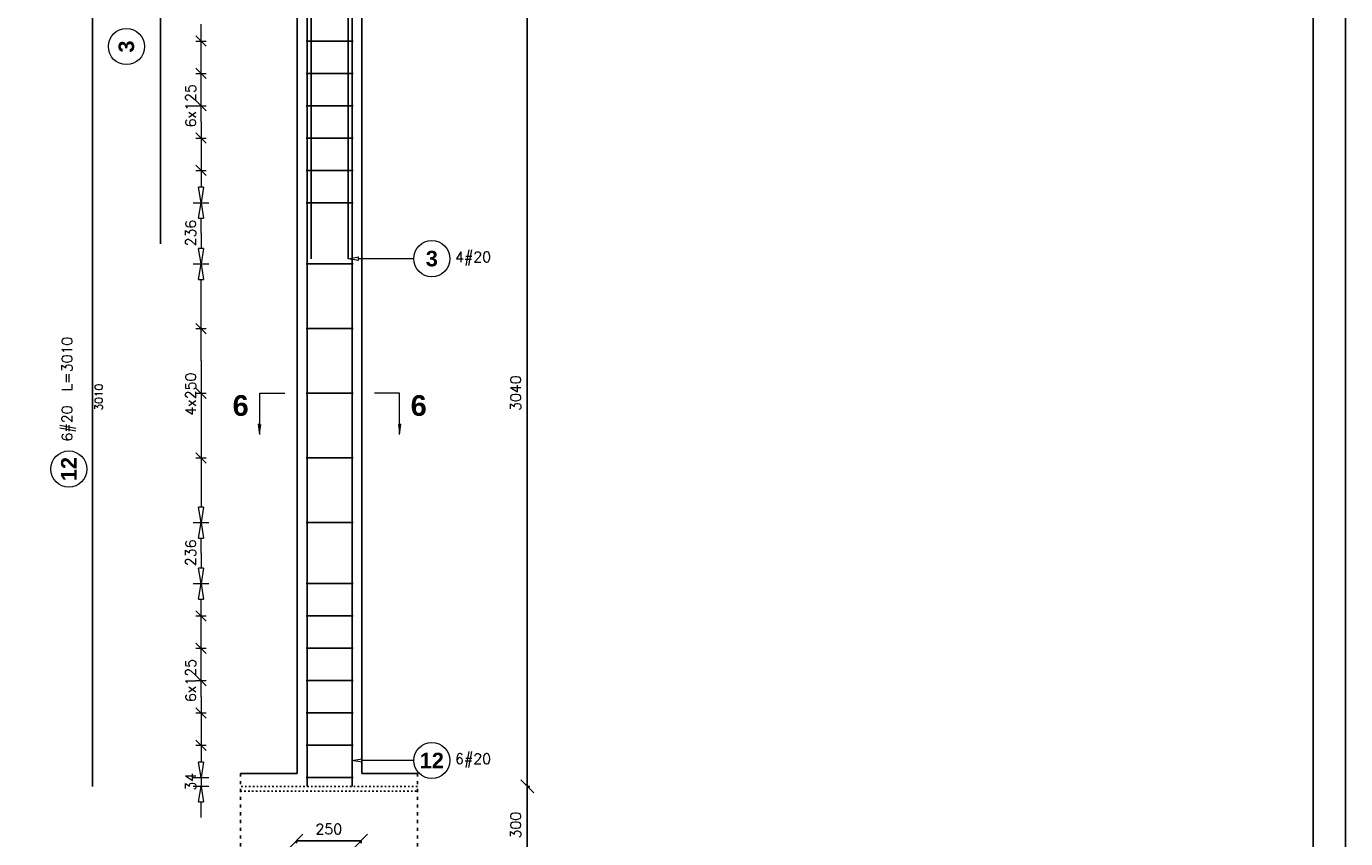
# Model space of a CAD drawing. Header units: millimetres. Extents: x -62590 to 46238, y 147773 to 522018.
# Tile 21 of 93: x 14888 to 19988, y 234680 to 237820. Entities that reach past the tile are written whole.
import ezdxf

# ---------------------------------------------------------------- set-up
doc = ezdxf.new("R2010")
doc.units = ezdxf.units.MM
doc.linetypes.add('ACAD_ISO03W100', pattern=[30, 12, -18])
for name, color, linetype in [('!PB_Ramka', 7, 'Continuous'), ('AutoCAD_Structural_Detailing_deskowanie', 2, 'Continuous'), ('AutoCAD_Structural_Detailing_kształt pręta', 7, 'Continuous'), ('AutoCAD_Structural_Detailing_opis kształtu pręta', 7, 'Continuous'), ('AutoCAD_Structural_Detailing_opis rozkładu', 7, 'Continuous'), ('AutoCAD_Structural_Detailing_pręt wyrzucony', 7, 'Continuous'), ('AutoCAD_Structural_Detailing_rozkład pręta', 7, 'Continuous'), ('AutoCAD_Structural_Detailing_symbole graficzne', 7, 'Continuous'), ('e-cad_cienkie', 1, 'Continuous'), ('e-cad_opisy', 7, 'Continuous')]:
    doc.layers.add(name, color=color, linetype=linetype)
doc.styles.add('style1', font='simplex.shx')
doc.styles.add('style3', font='arialbd.ttf')
doc.styles.add('style5', font='arialbd.ttf')
doc.dimstyles.new('RBCT DIM 20', dxfattribs={"dimtxt": 40, "dimasz": 50, "dimexe": 2.5, "dimexo": 150, "dimgap": 25, "dimtad": 1, "dimdec": 0, "dimzin": 1, "dimtxsty": 'style1', "dimblk": 'OBLIQUE', "dimcen": 50, "dimclrd": 8, "dimclre": 8, "dimclrt": 2, "dimadec": 0, "dimazin": 0, "dimtfac": 1, "dimtdec": 0, "dimtmove": 0, "dimatfit": 3, "dimfxl": 1, "dimarcsym": 0})

# ---------------------------------------------------------------- blocks, each defined once
blk = doc.blocks.new('_Oblique')
at = {"color": 0, "linetype": 'ByBlock', "lineweight": -2}
blk.add_line((-0.5, -0.5), (0.5, 0.5), dxfattribs=at)
blk = doc.blocks.new('*D284')
at = {"layer": 'AutoCAD_Structural_Detailing_deskowanie', "color": 8, "lineweight": -2}
for p, q in [((16824.4, 234881.6), (16824.4, 237921.6)), ((16834.4, 237921.6), (16826.9, 237921.6)), ((16834.4, 234881.6), (16826.9, 234881.6))]:
    blk.add_line(p, q, dxfattribs=at)
at = {"layer": 'Defpoints', "color": 0, "ltscale": 40}
for p in [(16684.4, 237921.6), (16824.4, 237921.6), (16684.4, 234881.6)]:
    blk.add_point(p, dxfattribs=at)
at = {"layer": 'AutoCAD_Structural_Detailing_deskowanie', "color": 8, "lineweight": -2, "ltscale": 40, "xscale": 50, "yscale": 50, "zscale": 50}
for p, rotation in [((16824.4, 237921.6), 90), ((16824.4, 234881.6), 270)]:
    blk.add_blockref('_Oblique', p, dxfattribs=dict(at, rotation=rotation))
at = {"layer": 'AutoCAD_Structural_Detailing_deskowanie', "color": 2, "ltscale": 40, "insert": (16779.4, 236401.6), "char_height": 40, "attachment_point": 5, "rotation": 90, "style": 'style1'}
blk.add_mtext('3040', dxfattribs=at)
blk = doc.blocks.new('*D258')
at = {"layer": 'AutoCAD_Structural_Detailing_deskowanie', "color": 8, "lineweight": -2}
for p, q in [((15932.2, 234671.6), (16182.2, 234671.6)), ((15932.2, 234661.6), (15932.2, 234669.1)), ((16182.2, 234661.6), (16182.2, 234669.1))]:
    blk.add_line(p, q, dxfattribs=at)
at = {"layer": 'Defpoints', "color": 0, "ltscale": 40}
for p in [(15932.2, 234811.6), (16182.2, 234811.6), (16182.2, 234671.6)]:
    blk.add_point(p, dxfattribs=at)
at = {"layer": 'AutoCAD_Structural_Detailing_deskowanie', "color": 8, "lineweight": -2, "ltscale": 40, "xscale": 50, "yscale": 50, "zscale": 50, "rotation": 180}
blk.add_blockref('_Oblique', (15932.2, 234671.6), dxfattribs=at)
at = {"layer": 'AutoCAD_Structural_Detailing_deskowanie', "color": 8, "lineweight": -2, "ltscale": 40, "xscale": 50, "yscale": 50, "zscale": 50}
blk.add_blockref('_Oblique', (16182.2, 234671.6), dxfattribs=at)
at = {"layer": 'AutoCAD_Structural_Detailing_deskowanie', "color": 2, "ltscale": 40, "insert": (16057.2, 234716.6), "char_height": 40, "attachment_point": 5, "style": 'style1'}
blk.add_mtext('250', dxfattribs=at)
blk = doc.blocks.new('*D259')
at = {"layer": 'Defpoints', "color": 0, "ltscale": 40}
for p in [(16684.4, 234881.6), (16399.3, 234581.6), (16824.4, 234581.6)]:
    blk.add_point(p, dxfattribs=at)
at = {"layer": 'e-cad_cienkie', "color": 8, "linetype": 'ByBlock', "lineweight": -2, "ltscale": 40}
for p, q in [((16824.4, 234881.6), (16824.4, 234581.6)), ((16834.4, 234881.6), (16826.9, 234881.6)), ((16549.3, 234581.6), (16826.9, 234581.6))]:
    blk.add_line(p, q, dxfattribs=at)
at = {"layer": 'e-cad_cienkie', "color": 8, "lineweight": -2, "ltscale": 40, "xscale": 50, "yscale": 50, "zscale": 50}
for p, rotation in [((16824.4, 234881.6), 90), ((16824.4, 234581.6), 270)]:
    blk.add_blockref('_Oblique', p, dxfattribs=dict(at, rotation=rotation))
at = {"layer": 'e-cad_cienkie', "color": 2, "ltscale": 40, "insert": (16779.4, 234731.6), "char_height": 40, "attachment_point": 5, "rotation": 90, "style": 'style1'}
blk.add_mtext('300', dxfattribs=at)
blk = doc.blocks.new('*U306')
at = {"layer": 'e-cad_opisy', "color": 8, "ltscale": 0.4}
blk.add_lwpolyline([(0, 0), (750, 0), (750, 420), (25, 420), (25, 297), (0, 297), (0, 0)], dxfattribs=at)
at = {"layer": 'e-cad_opisy', "color": 3, "ltscale": 0.4}
blk.add_lwpolyline([(30, 5), (745, 5), (745, 415), (30, 415), (30, 5)], dxfattribs=at)

msp = doc.modelspace()

# ---------------------------------------------------------------- hatches: boundary and pattern name
at = {"layer": 'AutoCAD_Structural_Detailing_symbole graficzne', "linetype": 'Continuous', "lineweight": 0}
for points in [[(15790.7, 236241.6), (15790.7, 236281.6), (15796.4, 236281.6)], [(16329.9, 236241.6), (16329.9, 236281.6), (16324.2, 236281.6)]]:
    msp.add_hatch(color=7, dxfattribs=at).paths.add_polyline_path(points, flags=0)

# ---------------------------------------------------------------- linework, layer by layer
at = {"layer": 'AutoCAD_Structural_Detailing_deskowanie', "color": 2, "linetype": 'Continuous'}
for p, q in [((15935.3, 237921.6), (15935.3, 234931.6)), ((16185.3, 234931.6), (16185.3, 237921.6))]:
    msp.add_line(p, q, dxfattribs=at)
at = {"layer": 'AutoCAD_Structural_Detailing_deskowanie'}
for p, q in [((15715.1, 234931.6), (15935.3, 234931.6)), ((16185.3, 234931.6), (16399.3, 234931.6))]:
    msp.add_line(p, q, dxfattribs=at)
at = {"layer": 'AutoCAD_Structural_Detailing_deskowanie', "color": 8, "linetype": 'ACAD_ISO03W100'}
for p, q in [((15715.1, 234931.6), (15715.1, 234281.6)), ((16399.3, 234931.6), (16399.3, 234271.6))]:
    msp.add_line(p, q, dxfattribs=at)
at = {"layer": 'AutoCAD_Structural_Detailing_deskowanie', "color": 1, "linetype": 'ACAD_ISO03W100', "ltscale": 0.5}
for points in [[(16399.3, 234881.6), (15715.1, 234881.6)], [(15715.1, 234863.1), (16399.3, 234863.1)]]:
    msp.add_lwpolyline(points, dxfattribs=at)
at = {"layer": 'AutoCAD_Structural_Detailing_kształt pręta', "color": 3}
for p, q in [((15989.2, 236921.6), (15989.2, 238921.6)), ((16131.4, 236921.6), (16131.4, 238921.6)), ((15973.3, 234881.6), (15973.3, 237891.6)), ((16147.3, 234881.6), (16147.3, 237891.6))]:
    msp.add_line(p, q, dxfattribs=at)
at = {"layer": 'AutoCAD_Structural_Detailing_opis kształtu pręta', "color": 8, "lineweight": 0}
for p, q in [((16131.4, 236921.6), (16171.4, 236928.3)), ((16171.4, 236914.9), (16131.4, 236921.6)), ((16171.4, 236914.9), (16171.4, 236928.3)), ((16385.3, 236921.6), (16171.4, 236921.6)), ((16145.6, 234981.6), (16185.6, 234988.3)), ((16185.6, 234974.9), (16145.6, 234981.6)), ((16185.6, 234974.9), (16185.6, 234988.3)), ((16385.3, 234981.6), (16185.6, 234981.6))]:
    msp.add_line(p, q, dxfattribs=at)
for centre in [(16455.3, 236921.6), (16455.3, 234981.6)]:
    msp.add_circle(centre, 70, dxfattribs=at)
at = {"layer": 'AutoCAD_Structural_Detailing_opis rozkładu', "color": 8, "lineweight": 0}
for p, q in [((15563.1, 237762.6), (15563.1, 237827.6)), ((15583.1, 237742.6), (15543.1, 237782.6)), ((15543.1, 237762.6), (15583.1, 237762.6)), ((15563.1, 237637.6), (15563.1, 237762.6)), ((15583.1, 237617.6), (15543.1, 237657.6)), ((15543.1, 237637.6), (15583.1, 237637.6)), ((15563.1, 237512.6), (15563.1, 237637.6)), ((15583.1, 237492.6), (15543.1, 237532.6)), ((15543.1, 237512.6), (15583.1, 237512.6)), ((15563.1, 237450.1), (15563.1, 237512.6)), ((15563.1, 237450.1), (15563.1, 237387.6)), ((15543.1, 237407.6), (15583.1, 237367.6)), ((15543.1, 237387.6), (15583.1, 237387.6)), ((15563.1, 237387.6), (15563.1, 237262.6)), ((15543.1, 237282.6), (15583.1, 237242.6)), ((15543.1, 237262.6), (15583.1, 237262.6)), ((15563.1, 237262.6), (15563.1, 237197.6)), ((15563.1, 237137.6), (15553.1, 237197.6)), ((15573.1, 237197.6), (15553.1, 237197.6)), ((15573.1, 237197.6), (15563.1, 237137.6)), ((15533.1, 237137.6), (15593.1, 237137.6)), ((15533.1, 237137.6), (15593.1, 237137.6)), ((15553.1, 237077.6), (15563.1, 237137.6)), ((15563.1, 237137.6), (15573.1, 237077.6)), ((15553.1, 237077.6), (15573.1, 237077.6)), ((15563.1, 237019.6), (15563.1, 237077.6)), ((15563.1, 237019.6), (15563.1, 236961.6)), ((15563.1, 236901.6), (15553.1, 236961.6)), ((15573.1, 236961.6), (15553.1, 236961.6)), ((15573.1, 236961.6), (15563.1, 236901.6)), ((15533.1, 236901.6), (15593.1, 236901.6)), ((15533.1, 236901.6), (15593.1, 236901.6)), ((15553.1, 236841.6), (15563.1, 236901.6)), ((15563.1, 236901.6), (15573.1, 236841.6)), ((15553.1, 236841.6), (15573.1, 236841.6)), ((15563.1, 236651.6), (15563.1, 236841.6)), ((15583.1, 236631.6), (15543.1, 236671.6)), ((15543.1, 236651.6), (15583.1, 236651.6)), ((15563.1, 236526.6), (15563.1, 236651.6)), ((15563.1, 236526.6), (15563.1, 236401.6)), ((15543.1, 236421.6), (15583.1, 236381.6)), ((15543.1, 236401.6), (15583.1, 236401.6)), ((15563.1, 236401.6), (15563.1, 236151.6)), ((15543.1, 236171.6), (15583.1, 236131.6)), ((15543.1, 236151.6), (15583.1, 236151.6)), ((15563.1, 236151.6), (15563.1, 235961.6)), ((15563.1, 235901.6), (15553.1, 235961.6)), ((15573.1, 235961.6), (15553.1, 235961.6)), ((15573.1, 235961.6), (15563.1, 235901.6)), ((15533.1, 235901.6), (15593.1, 235901.6)), ((15533.1, 235901.6), (15593.1, 235901.6)), ((15553.1, 235841.6), (15563.1, 235901.6)), ((15563.1, 235901.6), (15573.1, 235841.6)), ((15553.1, 235841.6), (15573.1, 235841.6)), ((15563.1, 235783.6), (15563.1, 235841.6)), ((15563.1, 235783.6), (15563.1, 235725.6)), ((15563.1, 235665.6), (15553.1, 235725.6)), ((15573.1, 235725.6), (15553.1, 235725.6)), ((15573.1, 235725.6), (15563.1, 235665.6)), ((15533.1, 235665.6), (15593.1, 235665.6)), ((15533.1, 235665.6), (15593.1, 235665.6)), ((15553.1, 235605.6), (15563.1, 235665.6)), ((15563.1, 235665.6), (15573.1, 235605.6)), ((15553.1, 235605.6), (15573.1, 235605.6)), ((15563.1, 235540.6), (15563.1, 235605.6)), ((15583.1, 235520.6), (15543.1, 235560.6)), ((15543.1, 235540.6), (15583.1, 235540.6)), ((15563.1, 235415.6), (15563.1, 235540.6)), ((15583.1, 235395.6), (15543.1, 235435.6)), ((15543.1, 235415.6), (15583.1, 235415.6)), ((15563.1, 235290.6), (15563.1, 235415.6)), ((15583.1, 235270.6), (15543.1, 235310.6)), ((15543.1, 235290.6), (15583.1, 235290.6)), ((15563.1, 235228.1), (15563.1, 235290.6)), ((15563.1, 235228.1), (15563.1, 235165.6)), ((15543.1, 235185.6), (15583.1, 235145.6)), ((15543.1, 235165.6), (15583.1, 235165.6)), ((15563.1, 235165.6), (15563.1, 235040.6)), ((15543.1, 235060.6), (15583.1, 235020.6)), ((15543.1, 235040.6), (15583.1, 235040.6)), ((15563.1, 235040.6), (15563.1, 234975.6)), ((15563.1, 234915.6), (15553.1, 234975.6)), ((15573.1, 234975.6), (15553.1, 234975.6)), ((15573.1, 234975.6), (15563.1, 234915.6)), ((15533.1, 234915.6), (15593.1, 234915.6)), ((15563.1, 234915.6), (15563.1, 234881.6)), ((15593.1, 234881.6), (15533.1, 234881.6)), ((15553.1, 234821.6), (15563.1, 234881.6)), ((15563.1, 234881.6), (15573.1, 234821.6)), ((15553.1, 234821.6), (15573.1, 234821.6)), ((15563.1, 234761.6), (15563.1, 234821.6))]:
    msp.add_line(p, q, dxfattribs=at)
at = {"layer": 'AutoCAD_Structural_Detailing_pręt wyrzucony', "color": 3}
for p, q in [((15406.6, 236979.6, -209.2), (15406.6, 238979.6, -209.2)), ((15143, 234881.6, -166.8), (15143, 237891.6, -166.8))]:
    msp.add_line(p, q, dxfattribs=at)
at = {"layer": 'AutoCAD_Structural_Detailing_pręt wyrzucony', "color": 8, "lineweight": 0}
for centre in [(15274.7, 237741.7, -130.7), (15051.9, 236108.3, -50)]:
    msp.add_circle(centre, 70, dxfattribs=at)
at = {"layer": 'AutoCAD_Structural_Detailing_rozkład pręta', "color": 3, "linetype": 'ByBlock', "lineweight": 25}
for p, q in [((15989.3, 237762.6), (15969.3, 237762.6)), ((15989.3, 237762.6), (15969.3, 237762.6)), ((16003.5, 237762.6), (15969.3, 237762.6)), ((16010.5, 237762.6), (15975.2, 237762.6)), ((15989.3, 237762.6), (16131.3, 237762.6)), ((16131.3, 237762.6), (15989.3, 237762.6)), ((16003.5, 237762.6), (16038.8, 237762.6)), ((16151.3, 237762.6), (16131.3, 237762.6)), ((16151.3, 237762.6), (16131.3, 237762.6)), ((15989.3, 237637.6), (15969.3, 237637.6)), ((15989.3, 237637.6), (15969.3, 237637.6)), ((16003.5, 237637.6), (15969.3, 237637.6)), ((16010.5, 237637.6), (15975.2, 237637.6)), ((15989.3, 237637.6), (16131.3, 237637.6)), ((16131.3, 237637.6), (15989.3, 237637.6)), ((16003.5, 237637.6), (16038.8, 237637.6)), ((16151.3, 237637.6), (16131.3, 237637.6)), ((16151.3, 237637.6), (16131.3, 237637.6)), ((15989.3, 237512.6), (15969.3, 237512.6)), ((15989.3, 237512.6), (15969.3, 237512.6)), ((16003.5, 237512.6), (15969.3, 237512.6)), ((16010.5, 237512.6), (15975.2, 237512.6)), ((15989.3, 237512.6), (16131.3, 237512.6)), ((16131.3, 237512.6), (15989.3, 237512.6)), ((16003.5, 237512.6), (16038.8, 237512.6)), ((16151.3, 237512.6), (16131.3, 237512.6)), ((16151.3, 237512.6), (16131.3, 237512.6)), ((15989.3, 237387.6), (15969.3, 237387.6)), ((15989.3, 237387.6), (15969.3, 237387.6)), ((16003.5, 237387.6), (15969.3, 237387.6)), ((16010.5, 237387.6), (15975.2, 237387.6)), ((15989.3, 237387.6), (16131.3, 237387.6)), ((16131.3, 237387.6), (15989.3, 237387.6)), ((16003.5, 237387.6), (16038.8, 237387.6)), ((16151.3, 237387.6), (16131.3, 237387.6)), ((16151.3, 237387.6), (16131.3, 237387.6)), ((15989.3, 237262.6), (15969.3, 237262.6)), ((15989.3, 237262.6), (15969.3, 237262.6)), ((16003.5, 237262.6), (15969.3, 237262.6)), ((16010.5, 237262.6), (15975.2, 237262.6)), ((15989.3, 237262.6), (16131.3, 237262.6)), ((16131.3, 237262.6), (15989.3, 237262.6)), ((16003.5, 237262.6), (16038.8, 237262.6)), ((16151.3, 237262.6), (16131.3, 237262.6)), ((16151.3, 237262.6), (16131.3, 237262.6)), ((15989.3, 237137.6), (15969.3, 237137.6)), ((15989.3, 237137.6), (15969.3, 237137.6)), ((16003.5, 237137.6), (15969.3, 237137.6)), ((16010.5, 237137.6), (15975.2, 237137.6)), ((15989.3, 237137.6), (16131.3, 237137.6)), ((16131.3, 237137.6), (15989.3, 237137.6)), ((16003.5, 237137.6), (16038.8, 237137.6)), ((16151.3, 237137.6), (16131.3, 237137.6)), ((16151.3, 237137.6), (16131.3, 237137.6)), ((15989.3, 236901.6), (15969.3, 236901.6)), ((15989.3, 236901.6), (15969.3, 236901.6)), ((16003.5, 236901.6), (15969.3, 236901.6)), ((16010.5, 236901.6), (15975.2, 236901.6)), ((15989.3, 236901.6), (16131.3, 236901.6)), ((16131.3, 236901.6), (15989.3, 236901.6)), ((16003.5, 236901.6), (16038.8, 236901.6)), ((16151.3, 236901.6), (16131.3, 236901.6)), ((16151.3, 236901.6), (16131.3, 236901.6)), ((15989.3, 236651.6), (15969.3, 236651.6)), ((15989.3, 236651.6), (15969.3, 236651.6)), ((16003.5, 236651.6), (15969.3, 236651.6)), ((16010.5, 236651.6), (15975.2, 236651.6)), ((15989.3, 236651.6), (16131.3, 236651.6)), ((16131.3, 236651.6), (15989.3, 236651.6)), ((16003.5, 236651.6), (16038.8, 236651.6)), ((16151.3, 236651.6), (16131.3, 236651.6)), ((16151.3, 236651.6), (16131.3, 236651.6)), ((15989.3, 236401.6), (15969.3, 236401.6)), ((15989.3, 236401.6), (15969.3, 236401.6)), ((16003.5, 236401.6), (15969.3, 236401.6)), ((16010.5, 236401.6), (15975.2, 236401.6)), ((15989.3, 236401.6), (16131.3, 236401.6)), ((16131.3, 236401.6), (15989.3, 236401.6)), ((16003.5, 236401.6), (16038.8, 236401.6)), ((16151.3, 236401.6), (16131.3, 236401.6)), ((16151.3, 236401.6), (16131.3, 236401.6)), ((15989.3, 236151.6), (15969.3, 236151.6)), ((15989.3, 236151.6), (15969.3, 236151.6)), ((16003.5, 236151.6), (15969.3, 236151.6)), ((16010.5, 236151.6), (15975.2, 236151.6)), ((15989.3, 236151.6), (16131.3, 236151.6)), ((16131.3, 236151.6), (15989.3, 236151.6)), ((16003.5, 236151.6), (16038.8, 236151.6)), ((16151.3, 236151.6), (16131.3, 236151.6)), ((16151.3, 236151.6), (16131.3, 236151.6)), ((15989.3, 235901.6), (15969.3, 235901.6)), ((15989.3, 235901.6), (15969.3, 235901.6)), ((16003.5, 235901.6), (15969.3, 235901.6)), ((16010.5, 235901.6), (15975.2, 235901.6)), ((15989.3, 235901.6), (16131.3, 235901.6)), ((16131.3, 235901.6), (15989.3, 235901.6)), ((16003.5, 235901.6), (16038.8, 235901.6)), ((16151.3, 235901.6), (16131.3, 235901.6)), ((16151.3, 235901.6), (16131.3, 235901.6)), ((15989.3, 235665.6), (15969.3, 235665.6)), ((15989.3, 235665.6), (15969.3, 235665.6)), ((16003.5, 235665.6), (15969.3, 235665.6)), ((16010.5, 235665.6), (15975.2, 235665.6)), ((15989.3, 235665.6), (16131.3, 235665.6)), ((16131.3, 235665.6), (15989.3, 235665.6)), ((16003.5, 235665.6), (16038.8, 235665.6)), ((16151.3, 235665.6), (16131.3, 235665.6)), ((16151.3, 235665.6), (16131.3, 235665.6)), ((15989.3, 235540.6), (15969.3, 235540.6)), ((15989.3, 235540.6), (15969.3, 235540.6)), ((16003.5, 235540.6), (15969.3, 235540.6)), ((16010.5, 235540.6), (15975.2, 235540.6)), ((15989.3, 235540.6), (16131.3, 235540.6)), ((16131.3, 235540.6), (15989.3, 235540.6)), ((16003.5, 235540.6), (16038.8, 235540.6)), ((16151.3, 235540.6), (16131.3, 235540.6)), ((16151.3, 235540.6), (16131.3, 235540.6)), ((15989.3, 235415.6), (15969.3, 235415.6)), ((15989.3, 235415.6), (15969.3, 235415.6)), ((16003.5, 235415.6), (15969.3, 235415.6)), ((16010.5, 235415.6), (15975.2, 235415.6)), ((15989.3, 235415.6), (16131.3, 235415.6)), ((16131.3, 235415.6), (15989.3, 235415.6)), ((16003.5, 235415.6), (16038.8, 235415.6)), ((16151.3, 235415.6), (16131.3, 235415.6)), ((16151.3, 235415.6), (16131.3, 235415.6)), ((15989.3, 235290.6), (15969.3, 235290.6)), ((15989.3, 235290.6), (15969.3, 235290.6)), ((16003.5, 235290.6), (15969.3, 235290.6)), ((16010.5, 235290.6), (15975.2, 235290.6)), ((15989.3, 235290.6), (16131.3, 235290.6)), ((16131.3, 235290.6), (15989.3, 235290.6)), ((16003.5, 235290.6), (16038.8, 235290.6)), ((16151.3, 235290.6), (16131.3, 235290.6)), ((16151.3, 235290.6), (16131.3, 235290.6)), ((15989.3, 235165.6), (15969.3, 235165.6)), ((15989.3, 235165.6), (15969.3, 235165.6)), ((16003.5, 235165.6), (15969.3, 235165.6)), ((16010.5, 235165.6), (15975.2, 235165.6)), ((15989.3, 235165.6), (16131.3, 235165.6)), ((16131.3, 235165.6), (15989.3, 235165.6)), ((16003.5, 235165.6), (16038.8, 235165.6)), ((16151.3, 235165.6), (16131.3, 235165.6)), ((16151.3, 235165.6), (16131.3, 235165.6)), ((15989.3, 235040.6), (15969.3, 235040.6)), ((15989.3, 235040.6), (15969.3, 235040.6)), ((16003.5, 235040.6), (15969.3, 235040.6)), ((16010.5, 235040.6), (15975.2, 235040.6)), ((15989.3, 235040.6), (16131.3, 235040.6)), ((16131.3, 235040.6), (15989.3, 235040.6)), ((16003.5, 235040.6), (16038.8, 235040.6)), ((16151.3, 235040.6), (16131.3, 235040.6)), ((16151.3, 235040.6), (16131.3, 235040.6)), ((15989.3, 234915.6), (15969.3, 234915.6)), ((15989.3, 234915.6), (15969.3, 234915.6)), ((16003.5, 234915.6), (15969.3, 234915.6)), ((16010.5, 234915.6), (15975.2, 234915.6)), ((15989.3, 234915.6), (16131.3, 234915.6)), ((16131.3, 234915.6), (15989.3, 234915.6)), ((16003.5, 234915.6), (16038.8, 234915.6)), ((16151.3, 234915.6), (16131.3, 234915.6)), ((16151.3, 234915.6), (16131.3, 234915.6))]:
    msp.add_line(p, q, dxfattribs=at)
at = {"layer": 'AutoCAD_Structural_Detailing_symbole graficzne', "color": 7, "linetype": 'Continuous', "lineweight": 0}
for p, q in [((15790.7, 236401.6), (15886.7, 236401.6)), ((15790.7, 236241.6), (15790.7, 236401.6)), ((16329.9, 236401.6), (16233.9, 236401.6)), ((16329.9, 236241.6), (16329.9, 236401.6)), ((15790.7, 236281.6), (15785, 236281.6)), ((15790.7, 236241.6), (15785, 236281.6)), ((16329.9, 236281.6), (16335.6, 236281.6)), ((16329.9, 236241.6), (16335.6, 236281.6))]:
    msp.add_line(p, q, dxfattribs=at)

# ---------------------------------------------------------------- block references
at = {"layer": '!PB_Ramka', "xscale": 25, "yscale": 25, "zscale": 25}
msp.add_blockref('*U306', (1238, 231142.6), dxfattribs=at)

# ---------------------------------------------------------------- texts
at = {"layer": 'AutoCAD_Structural_Detailing_opis kształtu pręta', "color": 1, "char_height": 60, "attachment_point": 5, "style": 'style3'}
for s, insert in [('3', (16455.3, 236921.6)), ('12', (16455.3, 234981.6))]:
    msp.add_mtext(s, dxfattribs=dict(at, insert=insert))
at = {"layer": 'AutoCAD_Structural_Detailing_opis kształtu pręta', "color": 2, "char_height": 40, "attachment_point": 5, "style": 'style1'}
for s, insert in [('4#20  ', (16614.8, 236921.6)), ('6#20  ', (16614.8, 234981.6))]:
    msp.add_mtext(s, dxfattribs=dict(at, insert=insert))
at = {"layer": 'AutoCAD_Structural_Detailing_opis rozkładu', "color": 2, "char_height": 40, "attachment_point": 7, "rotation": 90, "style": 'style1'}
for s, insert in [('6x125', (15543.1, 237429.8)), ('236', (15543.1, 236969.1)), ('4x250', (15543.1, 236314.9)), ('236', (15543.1, 235733.1)), ('6x125', (15543.1, 235207.8)), ('34', (15543.1, 234865.3))]:
    msp.add_mtext(s, dxfattribs=dict(at, insert=insert))
at = {"layer": 'AutoCAD_Structural_Detailing_pręt wyrzucony', "color": 1, "char_height": 60, "attachment_point": 5, "rotation": 90, "style": 'style3'}
for s, insert in [('3', (15274.7, 237741.7, -130.7)), ('12', (15051.9, 236108.3, -50))]:
    msp.add_mtext(s, dxfattribs=dict(at, insert=insert))
at = {"layer": 'AutoCAD_Structural_Detailing_pręt wyrzucony', "color": 2, "attachment_point": 5, "rotation": 90, "style": 'style1'}
for s, insert, char_height in [('6#20  L=3010', (15051.9, 236417.3, -50), 40), ('3010', (15167.7, 236386.6, -142.1), 30)]:
    msp.add_mtext(s, dxfattribs=dict(at, insert=insert, char_height=char_height))
at = {"layer": 'AutoCAD_Structural_Detailing_symbole graficzne', "color": 1, "char_height": 80, "attachment_point": 5, "style": 'style5'}
for insert in [(15716.1, 236353.4), (16404.5, 236353.4)]:
    msp.add_mtext('6', dxfattribs=dict(at, insert=insert))

# ---------------------------------------------------------------- dimensions: what is measured, and where the dimension line sits
at = {"layer": 'AutoCAD_Structural_Detailing_deskowanie'}
for p1, p2, picture, middle in [((16684.4, 234881.6), (16684.4, 237921.6), '*D284', (16779.4, 236401.6)), ((15932.2, 234811.6), (16182.2, 234811.6), '*D258', (16057.2, 234716.6))]:
    dim = msp.add_aligned_dim(p1=p1, p2=p2, distance=-140, dimstyle='RBCT DIM 20', override={"dimscale": 1, "dimtmove": 1}, dxfattribs=at)
    dim.commit()
    dim.dimension.update_dxf_attribs({"geometry": picture, "text_midpoint": middle})
at = {"layer": 'e-cad_cienkie', "color": 2, "linetype": 'ByBlock', "ltscale": 40}
dim = msp.add_linear_dim(base=(16824.4, 234581.6), p1=(16684.4, 234881.6), p2=(16399.3, 234581.6), angle=270, dimstyle='RBCT DIM 20', override={"dimtmove": 1}, dxfattribs=at)
dim.commit()
dim.dimension.update_dxf_attribs({"geometry": '*D259', "text_midpoint": (16779.4, 234731.6)})

doc.saveas('drawing.dxf')
